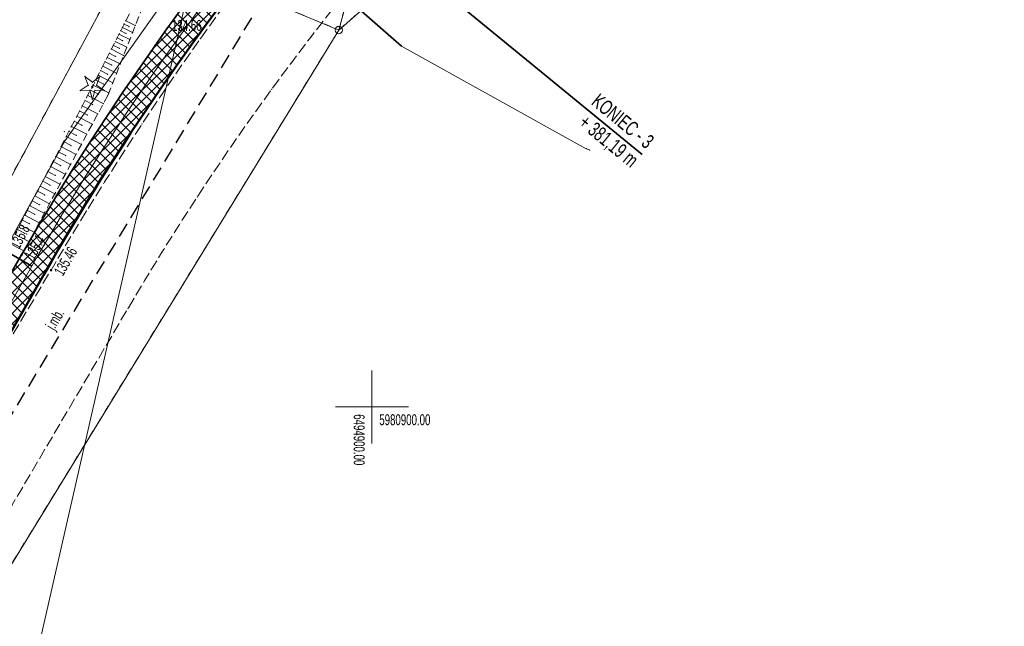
# Model space of a CAD drawing. Extents: x 6456700 to 6518119, y 5963420 to 5980059.
# Tile 76 of 256: x 6512145 to 6512212, y 5964434 to 5964476. Entities that reach past the tile are written whole.
import ezdxf
from ezdxf.enums import TextEntityAlignment as Align

# ---------------------------------------------------------------- set-up
doc = ezdxf.new("R2010")
doc.units = 0
doc.header["$MEASUREMENT"] = 0
for name, pattern in [('L_0_03', [1, 0.5, -0.5]), ('L_0_04', [1.5, 1, -0.5]), ('L_0_52', [1, 0.75, -0.25]), ('L_0_5A', [0.75, 0.5, -0.25])]:
    doc.linetypes.add(name, pattern=pattern)
doc.layers.get('0').update_dxf_attribs({"color": 2, "linetype": 'CONTINUOUS', "lineweight": 5})
for name, color, linetype, lineweight in [('000_Inne__niezydentyfikowane_', 7, 'CONTINUOUS', 18), ('18mm Kreska ciągła', 7, 'CONTINUOUS', 18), ('202_punkt_graniczny', 7, 'CONTINUOUS', 18), ('218_kontur_uzytku_gruntowego', 96, 'L_0_03', 18), ('219_dzialka_ewidencyjna', 7, 'CONTINUOUS', 18), ('35mm Ciągła', 7, 'CONTINUOUS', 35), ('50mm Kreska ciągła', 7, 'CONTINUOUS', 50), ('9mm Kreska ciągła', 252, 'CONTINUOUS', 9), ('drzewo_iglaste', 7, 'CONTINUOUS', 18), ('jezdnia', 7, 'CONTINUOUS', 18), ('jezdnia_Atr17', 7, 'CONTINUOUS', 18), ('obudowa_ochronna_przewodu', 7, 'CONTINUOUS', 18), ('ogrodzenie_trwale', 7, 'CONTINUOUS', 18), ('pikieta_naturalna', 7, 'CONTINUOUS', 18), ('pikieta_naturalna_Atr2', 7, 'CONTINUOUS', 18), ('pikieta_sztuczna', 7, 'CONTINUOUS', 18), ('pikieta_sztuczna_Atr2', 7, 'CONTINUOUS', 18), ('przewod_elektroenergetyczny_podziemny', 7, 'CONTINUOUS', 18), ('przewod_elektroenergetyczny_sredniego_napiecia', 7, 'CONTINUOUS', 18), ('przewod_kanalizacyjny', 7, 'CONTINUOUS', 18), ('rzedna_Atr3', 7, 'CONTINUOUS', 18), ('siatka_krzyrzy', 7, 'CONTINUOUS', 18), ('skarpa_nieumocniona', 7, 'CONTINUOUS', 18), ('Zakres', 7, 'CONTINUOUS', 18)]:
    doc.layers.add(name, color=color, linetype=linetype, lineweight=lineweight)
doc.styles.get("Standard").update_dxf_attribs({"font": 'txt', "width": 0.75})
doc.styles.add('Znaczniki', font='GOTHIC.TTF', dxfattribs={"width": 0.7})

# ---------------------------------------------------------------- blocks, each defined once
blk = doc.blocks.new('mdcp_nowa')
at = {"layer": 'drzewo_iglaste', "linetype": 'Continuous', "lineweight": 18}
blk.add_hatch(color=94, dxfattribs=at).paths.add_polyline_path([(6494880.86, 5980921.88, 1), (6494880.86, 5980921.98, 1)])
at = {"layer": 'pikieta_naturalna', "linetype": 'Continuous', "lineweight": 18}
blk.add_hatch(color=18, dxfattribs=at).paths.add_polyline_path([(6494876.04, 5980910.385, 1), (6494876.04, 5980910.475, 1)])
at = {"layer": 'pikieta_sztuczna', "linetype": 'Continuous', "lineweight": 18}
blk.add_hatch(color=18, dxfattribs=at).paths.add_polyline_path([(6494878.03, 5980909.325, 1), (6494878.03, 5980909.415, 1)])
at = {"layer": '000_Inne__niezydentyfikowane_', "linetype": 'Continuous', "lineweight": 18, "flags": 128}
for points in [[(6494883.15, 5980926.45), (6494883.8, 5980926.12)], [(6494882.8, 5980925.76), (6494883.16, 5980925.58)], [(6494882.92, 5980925.99), (6494883.61, 5980925.64)], [(6494883.03, 5980926.22), (6494883.37, 5980926.04)], [(6494882.43, 5980925.02), (6494883.21, 5980924.63)], [(6494882.56, 5980925.28), (6494882.94, 5980925.08)], [(6494882.68, 5980925.52), (6494883.42, 5980925.15)], [(6494882.16, 5980924.5), (6494883, 5980924.07)], [(6494882.3, 5980924.76), (6494882.7, 5980924.56)], [(6494881.73, 5980923.64), (6494882.19, 5980923.41)], [(6494881.88, 5980923.94), (6494882.77, 5980923.49)], [(6494882.02, 5980924.22), (6494882.45, 5980924)], [(6494881.42, 5980923.03), (6494881.9, 5980922.78)], [(6494881.58, 5980923.34), (6494882.52, 5980922.86)], [(6494881.09, 5980922.38), (6494881.6, 5980922.12)], [(6494881.26, 5980922.71), (6494882.26, 5980922.2)], [(6494880.73, 5980921.69), (6494881.27, 5980921.41)], [(6494880.91, 5980922.04), (6494881.98, 5980921.5)], [(6494880.36, 5980920.98), (6494880.89, 5980920.7)], [(6494880.55, 5980921.33), (6494881.61, 5980920.77)], [(6494879.99, 5980920.27), (6494880.52, 5980919.99)], [(6494880.17, 5980920.62), (6494881.23, 5980920.07)], [(6494879.62, 5980919.56), (6494880.14, 5980919.29)], [(6494879.8, 5980919.92), (6494880.86, 5980919.36)], [(6494879.25, 5980918.87), (6494879.77, 5980918.59)], [(6494879.43, 5980919.21), (6494880.48, 5980918.67)], [(6494879.07, 5980918.52), (6494880.11, 5980917.97)], [(6494878.71, 5980917.83), (6494879.74, 5980917.29)], [(6494878.89, 5980918.17), (6494879.4, 5980917.9)], [(6494878.35, 5980917.14), (6494879.37, 5980916.6)], [(6494878.53, 5980917.48), (6494879.04, 5980917.21)], [(6494877.99, 5980916.46), (6494879, 5980915.93)], [(6494878.17, 5980916.8), (6494878.68, 5980916.53)], [(6494877.63, 5980915.78), (6494878.64, 5980915.25)], [(6494877.81, 5980916.12), (6494878.32, 5980915.86)], [(6494877.28, 5980915.11), (6494878.28, 5980914.59)], [(6494877.46, 5980915.45), (6494877.96, 5980915.18)], [(6494876.93, 5980914.45), (6494877.92, 5980913.92)], [(6494877.1, 5980914.78), (6494877.6, 5980914.52)], [(6494876.58, 5980913.78), (6494877.57, 5980913.27)], [(6494876.76, 5980914.11), (6494877.25, 5980913.85)], [(6494876.07, 5980912.8), (6494876.55, 5980912.54)], [(6494876.24, 5980913.13), (6494877.22, 5980912.61)], [(6494876.41, 5980913.45), (6494876.9, 5980913.2)], [(6494875.73, 5980912.15), (6494876.21, 5980911.9)], [(6494875.9, 5980912.47), (6494876.87, 5980911.96)], [(6494875.56, 5980911.83), (6494876.52, 5980911.32)], [(6494875.22, 5980911.19), (6494876.18, 5980910.68)]]:
    blk.add_lwpolyline(points, dxfattribs=at)
at = {"layer": '000_Inne__niezydentyfikowane_'}
for p in [(6494883.15, 5980926.45), (6494882.8, 5980925.76), (6494882.92, 5980925.99), (6494883.03, 5980926.22), (6494883.37, 5980926.04), (6494883.61, 5980925.64), (6494883.8, 5980926.12), (6494882.43, 5980925.02), (6494882.56, 5980925.28), (6494882.68, 5980925.52), (6494882.94, 5980925.08), (6494883.16, 5980925.58), (6494883.42, 5980925.15), (6494882.16, 5980924.5), (6494882.3, 5980924.76), (6494882.7, 5980924.56), (6494883.21, 5980924.63), (6494881.73, 5980923.64), (6494881.88, 5980923.94), (6494882.02, 5980924.22), (6494882.45, 5980924), (6494883, 5980924.07), (6494881.42, 5980923.03), (6494881.58, 5980923.34), (6494882.19, 5980923.41), (6494882.77, 5980923.49), (6494881.09, 5980922.38), (6494881.26, 5980922.71), (6494881.9, 5980922.78), (6494882.52, 5980922.86), (6494880.73, 5980921.69), (6494880.91, 5980922.04), (6494881.6, 5980922.12), (6494882.26, 5980922.2), (6494880.36, 5980920.98), (6494880.55, 5980921.33), (6494881.27, 5980921.41), (6494881.98, 5980921.5), (6494879.99, 5980920.27), (6494880.17, 5980920.62), (6494880.89, 5980920.7), (6494881.61, 5980920.77), (6494879.62, 5980919.56), (6494879.8, 5980919.92), (6494880.52, 5980919.99), (6494881.23, 5980920.07), (6494879.25, 5980918.87), (6494879.43, 5980919.21), (6494880.14, 5980919.29), (6494880.86, 5980919.36), (6494879.07, 5980918.52), (6494879.77, 5980918.59), (6494880.48, 5980918.67), (6494878.71, 5980917.83), (6494878.89, 5980918.17), (6494879.4, 5980917.9), (6494880.11, 5980917.97), (6494878.35, 5980917.14), (6494878.53, 5980917.48), (6494879.04, 5980917.21), (6494879.74, 5980917.29), (6494877.99, 5980916.46), (6494878.17, 5980916.8), (6494878.68, 5980916.53), (6494879.37, 5980916.6), (6494877.63, 5980915.78), (6494877.81, 5980916.12), (6494878.32, 5980915.86), (6494879, 5980915.93), (6494877.28, 5980915.11), (6494877.46, 5980915.45), (6494877.96, 5980915.18), (6494878.64, 5980915.25), (6494876.93, 5980914.45), (6494877.1, 5980914.78), (6494877.6, 5980914.52), (6494878.28, 5980914.59), (6494876.58, 5980913.78), (6494876.76, 5980914.11), (6494877.25, 5980913.85), (6494877.92, 5980913.92), (6494876.07, 5980912.8), (6494876.24, 5980913.13), (6494876.41, 5980913.45), (6494876.9, 5980913.2), (6494877.57, 5980913.27), (6494875.9, 5980912.47), (6494876.55, 5980912.54), (6494877.22, 5980912.61), (6494876.21, 5980911.9), (6494876.87, 5980911.96), (6494876.52, 5980911.32), (6494876.18, 5980910.68)]:
    blk.add_point(p, dxfattribs=at)
at = {"layer": '202_punkt_graniczny', "color": 7, "linetype": 'Continuous', "lineweight": 18}
blk.add_circle((6494897.73, 5980925.81), 0.25, dxfattribs=at)
at = {"layer": '202_punkt_graniczny'}
blk.add_point((6494897.73, 5980925.81), dxfattribs=at)
at = {"layer": '218_kontur_uzytku_gruntowego', "lineweight": 18, "flags": 128}
for points in [[(6494897.73, 5980925.81), (6494932.558, 5980956.378)], [(6494897.73, 5980925.81), (6494904.26, 5980949.94)], [(6494883.82, 5980931.62), (6494832.03, 5980835.2)], [(6494883.82, 5980931.62), (6494897.73, 5980925.81)], [(6494868.62, 5980878.3), (6494897.73, 5980925.81)]]:
    blk.add_lwpolyline(points, dxfattribs=at)
at = {"layer": '218_kontur_uzytku_gruntowego'}
blk.add_point((6494897.73, 5980925.81), dxfattribs=at)
blk.add_point((6494897.73, 5980925.81), dxfattribs=at)
blk.add_point((6494897.73, 5980925.81), dxfattribs=at)
blk.add_point((6494897.73, 5980925.81), dxfattribs=at)
blk.add_point((6494897.73, 5980925.81), dxfattribs=at)
blk.add_point((6494897.73, 5980925.81), dxfattribs=at)
at = {"layer": '219_dzialka_ewidencyjna', "color": 3, "linetype": 'Continuous', "lineweight": 18, "flags": 128}
for points in [[(6494897.73, 5980925.81), (6494932.558, 5980956.378)], [(6494897.73, 5980925.81), (6494904.26, 5980949.94)], [(6494832.03, 5980835.2), (6494883.82, 5980931.62)], [(6494897.73, 5980925.81), (6494883.82, 5980931.62)], [(6494897.73, 5980925.81), (6494868.62, 5980878.3)]]:
    blk.add_lwpolyline(points, dxfattribs=at)
at = {"layer": '219_dzialka_ewidencyjna', "color": 3}
blk.add_point((6494897.73, 5980925.81), dxfattribs=at)
blk.add_point((6494897.73, 5980925.81), dxfattribs=at)
blk.add_point((6494897.73, 5980925.81), dxfattribs=at)
blk.add_point((6494897.73, 5980925.81), dxfattribs=at)
at = {"layer": 'drzewo_iglaste', "color": 94, "linetype": 'Continuous', "lineweight": 13, "flags": 128}
for points in [[(6494880.577, 5980922.023), (6494880.348, 5980922.636)], [(6494880.348, 5980922.636), (6494880.86, 5980922.229)], [(6494880.86, 5980922.229), (6494881.372, 5980922.636)], [(6494881.372, 5980922.636), (6494881.143, 5980922.023)], [(6494880.032, 5980921.662), (6494880.577, 5980922.023)], [(6494880.685, 5980921.69), (6494880.032, 5980921.662)], [(6494880.86, 5980921.06), (6494880.685, 5980921.69)], [(6494881.035, 5980921.69), (6494880.86, 5980921.06)], [(6494881.688, 5980921.662), (6494881.035, 5980921.69)], [(6494881.143, 5980922.023), (6494881.688, 5980921.662)]]:
    blk.add_lwpolyline(points, dxfattribs=at)
at = {"layer": 'drzewo_iglaste', "color": 94, "linetype": 'Continuous', "lineweight": 18}
blk.add_circle((6494880.86, 5980921.93), 0.05, dxfattribs=at)
at = {"layer": 'drzewo_iglaste'}
for p in [(6494880.348, 5980922.636), (6494880.348, 5980922.636), (6494880.86, 5980922.229), (6494880.86, 5980922.229), (6494881.372, 5980922.636), (6494881.372, 5980922.636), (6494880.032, 5980921.662), (6494880.032, 5980921.662), (6494880.577, 5980922.023), (6494880.577, 5980922.023), (6494880.685, 5980921.69), (6494880.685, 5980921.69), (6494880.86, 5980921.93), (6494881.035, 5980921.69), (6494881.035, 5980921.69), (6494881.143, 5980922.023), (6494881.143, 5980922.023), (6494881.688, 5980921.662), (6494881.688, 5980921.662), (6494880.86, 5980921.06), (6494880.86, 5980921.06)]:
    blk.add_point(p, dxfattribs=at)
at = {"layer": 'jezdnia', "color": 7, "linetype": 'L_0_52', "lineweight": 18, "flags": 128}
blk.add_lwpolyline([(6494800.98, 5980766.05), (6494800.28, 5980765.21), (6494799.58, 5980764.38), (6494798.86, 5980763.57), (6494798.14, 5980762.76), (6494797.4, 5980761.96), (6494796.65, 5980761.17), (6494795.56, 5980759.97), (6494794.45, 5980758.8), (6494793.3, 5980757.65), (6494792.14, 5980756.53), (6494790.94, 5980755.44), (6494789.72, 5980754.37), (6494788.47, 5980753.34), (6494787.2, 5980752.33), (6494785.91, 5980751.36), (6494784.6, 5980750.41), (6494783.26, 5980749.5), (6494781.9, 5980748.62), (6494780.52, 5980747.77), (6494779.49, 5980747.15), (6494778.44, 5980746.54), (6494777.4, 5980745.94), (6494776.34, 5980745.36), (6494775.28, 5980744.78), (6494774.21, 5980744.23), (6494773.13, 5980743.68), (6494772.05, 5980743.15), (6494770.96, 5980742.63), (6494769.86, 5980742.12), (6494768.76, 5980741.63), (6494767.65, 5980741.15), (6494766.54, 5980740.68), (6494754.8, 5980736.16), (6494735.09, 5980729.04), (6494724.78, 5980724.36), (6494723.57, 5980723.74), (6494722.37, 5980723.09), (6494721.19, 5980722.42), (6494720.02, 5980721.72), (6494718.86, 5980721.01), (6494717.72, 5980720.27), (6494716.59, 5980719.51), (6494715.47, 5980718.73), (6494714.37, 5980717.93), (6494713.29, 5980717.1), (6494712.22, 5980716.26), (6494711.16, 5980715.4), (6494710.13, 5980714.51), (6494709.11, 5980713.61), (6494707.48, 5980712.2), (6494705.88, 5980710.76), (6494704.3, 5980709.3), (6494702.75, 5980707.8), (6494701.22, 5980706.28), (6494699.72, 5980704.74), (6494698.24, 5980703.17), (6494696.79, 5980701.57), (6494695.37, 5980699.95), (6494693.98, 5980698.31), (6494692.61, 5980696.64), (6494691.28, 5980694.95), (6494689.97, 5980693.24), (6494678.42, 5980678.9), (6494663.6, 5980660.49), (6494656.62, 5980651.14), (6494655.4, 5980649.55), (6494654.2, 5980647.93), (6494653.04, 5980646.3), (6494651.91, 5980644.64), (6494650.81, 5980642.95), (6494649.75, 5980641.25), (6494648.71, 5980639.53), (6494647.72, 5980637.79), (6494646.75, 5980636.02), (6494645.82, 5980634.24), (6494644.93, 5980632.44), (6494644.07, 5980630.63), (6494643.25, 5980628.8), (6494642.46, 5980626.95), (6494642.09, 5980625.98), (6494641.74, 5980625), (6494641.4, 5980624.01), (6494641.09, 5980623.02), (6494640.79, 5980622.02), (6494640.5, 5980621.01), (6494640.24, 5980620.01), (6494639.99, 5980618.99), (6494639.76, 5980617.98), (6494639.55, 5980616.96), (6494639.36, 5980615.93), (6494639.19, 5980614.9), (6494639.03, 5980613.87), (6494638.89, 5980612.84), (6494638.61, 5980611.3), (6494638.37, 5980609.75), (6494638.16, 5980608.19), (6494638, 5980606.63), (6494637.87, 5980605.07), (6494637.78, 5980603.5), (6494637.73, 5980601.93), (6494637.72, 5980600.36), (6494637.727, 5980600.016), (6494630.507, 5980602.343), (6494630.51, 5980602.97), (6494630.54, 5980604.31), (6494630.59, 5980605.65), (6494630.67, 5980606.99), (6494630.77, 5980608.32), (6494630.9, 5980609.66), (6494631.05, 5980610.99), (6494631.23, 5980612.32), (6494631.43, 5980613.64), (6494631.66, 5980614.96), (6494631.91, 5980616.28), (6494632.19, 5980617.59), (6494632.49, 5980618.9), (6494632.82, 5980620.2), (6494633.17, 5980621.49), (6494633.52, 5980622.8), (6494633.9, 5980624.09), (6494634.3, 5980625.39), (6494634.72, 5980626.67), (6494635.16, 5980627.95), (6494635.63, 5980629.21), (6494636.12, 5980630.47), (6494636.63, 5980631.72), (6494637.17, 5980632.96), (6494637.73, 5980634.19), (6494638.31, 5980635.41), (6494638.91, 5980636.62), (6494639.53, 5980637.82), (6494640.18, 5980639.01), (6494651.91, 5980654.89), (6494659.39, 5980664.48), (6494673.45, 5980682.25), (6494686.07, 5980698.81), (6494697.34, 5980711.93), (6494704.77, 5980718.76), (6494705.95, 5980719.62), (6494707.13, 5980720.47), (6494708.32, 5980721.31), (6494709.52, 5980722.13), (6494710.73, 5980722.95), (6494711.95, 5980723.75), (6494713.17, 5980724.54), (6494714.41, 5980725.31), (6494715.65, 5980726.08), (6494716.89, 5980726.83), (6494718.15, 5980727.57), (6494719.41, 5980728.3), (6494720.68, 5980729.01), (6494721.96, 5980729.71), (6494733.02, 5980734.84), (6494752.65, 5980741.77), (6494764.04, 5980746.21), (6494765.1, 5980746.65), (6494766.15, 5980747.09), (6494767.2, 5980747.55), (6494768.24, 5980748.02), (6494769.28, 5980748.5), (6494770.32, 5980748.99), (6494771.34, 5980749.49), (6494772.37, 5980750.01), (6494773.38, 5980750.53), (6494774.39, 5980751.07), (6494775.4, 5980751.61), (6494776.4, 5980752.17), (6494777.39, 5980752.74), (6494778.56, 5980753.48), (6494779.71, 5980754.25), (6494780.85, 5980755.04), (6494781.97, 5980755.85), (6494783.08, 5980756.68), (6494784.17, 5980757.53), (6494785.24, 5980758.41), (6494786.3, 5980759.3), (6494787.34, 5980760.22), (6494788.36, 5980761.15), (6494789.36, 5980762.11), (6494790.34, 5980763.08), (6494791.31, 5980764.08), (6494792.25, 5980765.09), (6494796.57, 5980770.19), (6494801.12, 5980776.47), (6494807.76, 5980786.96), (6494824.2, 5980815.58), (6494837.02, 5980838.19), (6494852.07, 5980864.69), (6494865.45, 5980888.16), (6494878.03, 5980909.37), (6494879.23, 5980911.4), (6494880.45, 5980913.41), (6494881.7, 5980915.41), (6494882.97, 5980917.4), (6494884.25, 5980919.37), (6494885.56, 5980921.33), (6494886.89, 5980923.28), (6494888.25, 5980925.21), (6494889.62, 5980927.12), (6494891.01, 5980929.02), (6494892.43, 5980930.91), (6494893.86, 5980932.78), (6494895.32, 5980934.63), (6494896.79, 5980936.47), (6494904.42, 5980944.79), (6494917.35, 5980957.18), (6494930.46, 5980968.66), (6494934.059, 5980971.777), (6494933.221, 5980963.181), (6494926.63, 5980957.35), (6494921.6, 5980952.87), (6494901.47, 5980932.34), (6494900.03, 5980930.62), (6494898.61, 5980928.88), (6494897.21, 5980927.13), (6494895.83, 5980925.35), (6494894.48, 5980923.57), (6494893.14, 5980921.76), (6494891.83, 5980919.94), (6494890.54, 5980918.1), (6494889.28, 5980916.25), (6494888.04, 5980914.38), (6494886.82, 5980912.49), (6494885.62, 5980910.59), (6494884.45, 5980908.68), (6494883.3, 5980906.75), (6494870.77, 5980885.48), (6494856.93, 5980861.45), (6494842.16, 5980835.5), (6494829.15, 5980812.43), (6494813, 5980783.94), (6494806.11, 5980773.06), (6494805.51, 5980772.15), (6494804.9, 5980771.26), (6494804.27, 5980770.37), (6494803.64, 5980769.49), (6494802.99, 5980768.61), (6494802.33, 5980767.75), (6494801.66, 5980766.89)], close=True, dxfattribs=at)
at = {"layer": 'jezdnia'}
for p in [(6494888.25, 5980925.21), (6494895.83, 5980925.35), (6494886.89, 5980923.28), (6494894.48, 5980923.57), (6494893.14, 5980921.76), (6494885.56, 5980921.33), (6494891.83, 5980919.94), (6494884.25, 5980919.37), (6494890.54, 5980918.1), (6494882.97, 5980917.4), (6494889.28, 5980916.25), (6494881.7, 5980915.41), (6494888.04, 5980914.38), (6494880.45, 5980913.41), (6494886.82, 5980912.49), (6494879.23, 5980911.4), (6494885.62, 5980910.59), (6494878.03, 5980909.37), (6494884.45, 5980908.68), (6494883.3, 5980906.75)]:
    blk.add_point(p, dxfattribs=at)
at = {"layer": 'obudowa_ochronna_przewodu', "color": 7, "linetype": 'Continuous', "lineweight": 35, "flags": 128}
blk.add_lwpolyline([(6494902.02, 5980924.7), (6494891.12, 5980934.26)], dxfattribs=at)
at = {"layer": 'obudowa_ochronna_przewodu'}
blk.add_point((6494902.02, 5980924.7), dxfattribs=at)
at = {"layer": 'ogrodzenie_trwale'}
blk.add_point((6494878.94, 5980918.85), dxfattribs=at)
at = {"layer": 'pikieta_naturalna', "color": 7, "linetype": 'Continuous', "lineweight": 18}
blk.add_circle((6494876.04, 5980910.43), 0.045, dxfattribs=at)
at = {"layer": 'pikieta_naturalna'}
blk.add_point((6494876.04, 5980910.43), dxfattribs=at)
at = {"layer": 'pikieta_sztuczna', "color": 7, "linetype": 'Continuous', "lineweight": 18}
blk.add_circle((6494878.03, 5980909.37), 0.045, dxfattribs=at)
at = {"layer": 'pikieta_sztuczna'}
blk.add_point((6494878.03, 5980909.37), dxfattribs=at)
at = {"layer": 'przewod_elektroenergetyczny_podziemny', "color": 1, "linetype": 'Continuous', "lineweight": 18, "flags": 128}
blk.add_lwpolyline([(6494889.74, 5980935.47), (6494902.02, 5980924.7), (6494914.67, 5980917.68), (6494914.9, 5980917.6)], dxfattribs=at)
at = {"layer": 'przewod_elektroenergetyczny_podziemny'}
for p in [(6494902.02, 5980924.7), (6494914.67, 5980917.68), (6494914.9, 5980917.6)]:
    blk.add_point(p, dxfattribs=at)
at = {"layer": 'przewod_elektroenergetyczny_sredniego_napiecia', "color": 1, "linetype": 'Continuous', "lineweight": 18, "flags": 128}
blk.add_lwpolyline([(6494889.17, 5980936.24), (6494871.24, 5980857.59)], dxfattribs=at)
at = {"layer": 'przewod_kanalizacyjny', "color": 34, "linetype": 'Continuous', "lineweight": 18, "flags": 128}
blk.add_lwpolyline([(6494886.11, 5980928.32), (6494878.99, 5980918.25), (6494864.18, 5980891.34)], dxfattribs=at)
at = {"layer": 'przewod_kanalizacyjny'}
blk.add_point((6494878.99, 5980918.25), dxfattribs=at)
at = {"layer": 'siatka_krzyrzy', "linetype": 'Continuous', "lineweight": 18, "flags": 128}
for points in [[(6494900, 5980897.5), (6494900, 5980902.5)], [(6494897.5, 5980900), (6494902.5, 5980900)]]:
    blk.add_lwpolyline(points, dxfattribs=at)
at = {"layer": 'skarpa_nieumocniona', "color": 7, "linetype": 'L_0_5A', "lineweight": 18, "flags": 128}
blk.add_lwpolyline([(6494881.91, 5980921.32), (6494876.04, 5980910.43), (6494863.64, 5980889), (6494850.77, 5980865.46), (6494835.42, 5980839.24), (6494822.4, 5980816.66), (6494814.44, 5980802.24), (6494812.98, 5980803.24), (6494820.83, 5980817.72), (6494833.94, 5980840.09), (6494839.46, 5980849.74), (6494849.65, 5980866.32), (6494862.85, 5980889.52), (6494875.09, 5980910.94), (6494880.86, 5980921.93), (6494886.69, 5980933.43)], close=True, dxfattribs=at)
at = {"layer": 'skarpa_nieumocniona'}
for p in [(6494880.86, 5980921.93), (6494880.86, 5980921.93), (6494881.91, 5980921.32), (6494881.91, 5980921.32), (6494876.04, 5980910.43), (6494876.04, 5980910.43)]:
    blk.add_point(p, dxfattribs=at)
at = {"layer": 'Zakres', "linetype": 'L_0_04', "lineweight": 25, "flags": 128}
blk.add_lwpolyline([(6495113.77, 5985050.22), (6495121.12, 5984877.07), (6495125.76, 5984757.87), (6495129.89, 5984649.81), (6495141.08, 5984611.3), (6495145.77, 5984544.53), (6495147.36, 5984487.27), (6495157.22, 5984392.07), (6495162.95, 5984387.45), (6495180.24, 5984384.16), (6495229.5, 5984386.61), (6495251.65, 5984373.41), (6495258.77, 5984357.12), (6495255.44, 5984330.44), (6495250.77, 5984304.39), (6495252.21, 5984282.78), (6495255.46, 5984256.45), (6495254.94, 5984238.25), (6495266.4, 5984211), (6495277.24, 5984182.33), (6495294.2, 5984133.19), (6495300.94, 5984095.37), (6495313.24, 5984037.69), (6495317.44, 5983978.18), (6495300.35, 5983922.18), (6495282.35, 5983883.38), (6495266.21, 5983862.23), (6495242.03, 5983839.67), (6495211.11, 5983816.86), (6495158.26, 5983772.66), (6495130.6, 5983651.16), (6495116.31, 5983543.43), (6495129.51, 5983346.73), (6495134.58, 5983264.71), (6495139.64, 5983186.97), (6495193.25, 5983077.94), (6495199.2, 5983041.97), (6495206.23, 5983026), (6495208.96, 5983004.88), (6495202.27, 5982979.48), (6495202.42, 5982950.13), (6495209.35, 5982897.38), (6495215.97, 5982850.34), (6495228.6, 5982809.97), (6495226.85, 5982778.82), (6495225.04, 5982750.56), (6495220.26, 5982723.37), (6495226.54, 5982679.97), (6495206.06, 5982669.48), (6495192.68, 5982657.71), (6495184.57, 5982648.65), (6495174.78, 5982624.58), (6495164.23, 5982604.61), (6495150.7, 5982588.3), (6495137.69, 5982582.43), (6495118.26, 5982573.75), (6495100.35, 5982558.42), (6495090.36, 5982544.99), (6495075.87, 5982519.06), (6495060.83, 5982499.68), (6495049.41, 5982485.49), (6495035.07, 5982459.7), (6495006.7, 5982406.64), (6494980.89, 5982351.84), (6494944.35, 5982293.29), (6494925.72, 5982250.11), (6494905.2, 5982190.37), (6494898.43, 5982153.5), (6494879.51, 5982063.89), (6494864.14, 5981992.66), (6494816.93, 5981768.61), (6494777.79, 5981577.7), (6494739.84, 5981394.72), (6494718.65, 5981297.89), (6494716.45, 5981237.31), (6494738.62, 5981208.21), (6494776.48, 5981173.06), (6494817.16, 5981137.44), (6494847.63, 5981109.8), (6494877.39, 5981077.08), (6494912.75, 5981030.55), (6494916.06, 5981014.71), (6494903.86, 5980957.01), (6494916.13, 5980953.51), (6494892.32, 5980927.59), (6494850.7, 5980858.8), (6494806.81, 5980779.89), (6494785.1, 5980753.49), (6494715.22, 5980723.29), (6494679.96, 5980686.78), (6494651.35, 5980651.29), (6494549.14, 5980683.24), (6494511.84, 5980659.66), (6494443.61, 5980630.33), (6494428.78, 5980598.6), (6494431.58, 5980579.46), (6494420.56, 5980549.76), (6494416.45, 5980528.2), (6494403.86, 5980507.16), (6494388.89, 5980482.96), (6494365.32, 5980407.99), (6494335.67, 5980315.15), (6494332.29, 5980297.41), (6494335.1, 5980278.18), (6494347.25, 5980254.84), (6494336.79, 5980250.09), (6494300.04, 5980271.34), (6494320.8, 5980301.43), (6494336.81, 5980349.17), (6494344.85, 5980380.92), (6494360.85, 5980437.13), (6494374.18, 5980476.38), (6494386.14, 5980498.84), (6494403.02, 5980528.52), (6494411.33, 5980563.19), (6494420.84, 5980586.25), (6494420.25, 5980601.11), (6494434.95, 5980635.94), (6494446.75, 5980644.99), (6494465.77, 5980647.27), (6494513.02, 5980669.46), (6494507.85, 5980679.68), (6494547.89, 5980705.83), (6494570.06, 5980691.34), (6494636.17, 5980669.05), (6494706.14, 5980756.86), (6494742.78, 5980772.58), (6494798.53, 5980814.27), (6494826.12, 5980867.97), (6494849.57, 5980908.6), (6494845.35, 5980942.01), (6494853.94, 5980970.83), (6494891.08, 5980960.54), (6494890.11, 5980965.73), (6494903.94, 5981025.69), (6494869.98, 5981070.3), (6494770.97, 5981160.58), (6494728.18, 5981200.64), (6494706.13, 5981229.56), (6494707.94, 5981299.75), (6494728.84, 5981398.1), (6494767.06, 5981580.19), (6494806.17, 5981770.55), (6494854.36, 5981994.76), (6494869.73, 5982065.97), (6494888.61, 5982155.44), (6494891.67, 5982173.95), (6494895.82, 5982197.45), (6494916.38, 5982253.72), (6494935.47, 5982297.95), (6494954.97, 5982331.67), (6494972.09, 5982356.64), (6494997.76, 5982411.14), (6495026.29, 5982464.48), (6495041.09, 5982491.09), (6495052.99, 5982505.88), (6495067.51, 5982524.6), (6495081.94, 5982550.43), (6495092.99, 5982565.28), (6495112.86, 5982582.29), (6495133.59, 5982591.55), (6495144.48, 5982596.46), (6495155.87, 5982610.19), (6495165.7, 5982628.8), (6495175.96, 5982654.03), (6495185.62, 5982664.83), (6495200.4, 5982677.82), (6495212.49, 5982688.04), (6495209.64, 5982723.43), (6495215.22, 5982750.57), (6495216.87, 5982779.54), (6495218.31, 5982809.31), (6495206.86, 5982847.92), (6495199.44, 5982894.74), (6495192.11, 5982948.71), (6495190.16, 5982979.24), (6495183.47, 5983075.16), (6495129.79, 5983184.34), (6495124.6, 5983264.07), (6495119.53, 5983346.09), (6495106.27, 5983543.75), (6495120.74, 5983652.9), (6495148.75, 5983779.42), (6495204.15, 5983826.04), (6495273.41, 5983889.36), (6495288.53, 5983927.42), (6495300.83, 5983964.69), (6495303.91, 5983980.14), (6495301.32, 5984039.55), (6495291.1, 5984093.63), (6495284.5, 5984130.67), (6495267.84, 5984178.93), (6495257.12, 5984207.3), (6495244.96, 5984236.19), (6495244.79, 5984255.42), (6495242.25, 5984281.97), (6495240.71, 5984304.95), (6495245.55, 5984331.94), (6495248.51, 5984355.64), (6495243.77, 5984366.47), (6495226.98, 5984376.47), (6495179.54, 5984374.12), (6495158.61, 5984378.09), (6495147.7, 5984386.91), (6495137.38, 5984486.61), (6495135.78, 5984544.04), (6495131.18, 5984609.54), (6495119.95, 5984648.2), (6495115.76, 5984757.49), (6495111.12, 5984876.67), (6495103.73, 5985050.93), (6495109.36, 5985081.73), (6495120.41, 5985085.88)], close=True, dxfattribs=at)
at = {"layer": 'jezdnia_Atr17', "color": 7, "lineweight": 15, "width": 0.66}
blk.add_text('j.mb.', height=0.75, rotation=59.3, dxfattribs=at).set_placement((6494877.605, 5980905.583), align=Align.TOP_LEFT)
at = {"layer": 'pikieta_naturalna_Atr2', "color": 7, "lineweight": 15, "width": 0.66}
for s, rotation, p in [('135.8', 62.8, (6494875.18, 5980911.1)), ('135.4', 61.5, (6494876.2, 5980910.37))]:
    blk.add_text(s, height=0.75, rotation=rotation, dxfattribs=at).set_placement(p, align=Align.TOP_LEFT)
at = {"layer": 'pikieta_sztuczna_Atr2', "color": 7, "lineweight": 15, "width": 0.66}
blk.add_text('135.46', height=0.75, rotation=59.8, dxfattribs=at).set_placement((6494878.19, 5980909.29), align=Align.TOP_LEFT)
at = {"layer": 'rzedna_Atr3', "color": 34, "lineweight": 15, "width": 0.66}
blk.add_text('134.66', height=0.75, dxfattribs=at).set_placement((6494886.31, 5980926.502), align=Align.TOP_LEFT)
at = {"layer": 'siatka_krzyrzy', "lineweight": 15, "width": 0.66}
blk.add_text('6494900.00', height=0.75, rotation=270, dxfattribs=at).set_placement((6494899.5, 5980899.5), align=Align.TOP_LEFT)
blk.add_text('5980900.00', height=0.75, dxfattribs=at).set_placement((6494900.5, 5980899.5), align=Align.TOP_LEFT)

msp = doc.modelspace()

# ---------------------------------------------------------------- block references
at = {"linetype": 'ByBlock'}
msp.add_blockref('mdcp_nowa', (17268.786, -16450.998), dxfattribs=at)

# ---------------------------------------------------------------- next in the draw order: hatches: boundary and pattern name
at = {"layer": '9mm Kreska ciągła'}
h = msp.add_hatch(dxfattribs=at)
h.set_pattern_fill('ANSI37', color=256, scale=4)
h.set_pattern_definition([(45, (6511919.29713, 5964205.80313), (-0.3535534, 0.3535534), []), (135, (6511919.29713, 5964205.80313), (-0.3535534, -0.3535534), [])])
edge = h.paths.add_edge_path()
edge.add_arc((6512161.116, 5964484.823), 3, 319.19731, 391.43138, ccw=False)
edge.add_arc((6512302.768, 5964368.68), 180.179, 140.67516, 150.2278)
edge.add_line((6512146.371, 5964458.149), (6512072.706, 5964329.641))
edge.add_arc((6511998.482, 5964375.659), 87.332, 292.18388, 328.20144, ccw=False)
edge.add_line((6512031.457, 5964294.792), (6512001.751, 5964283.857))
edge.add_arc((6512036.294, 5964190.013), 100, 110.20793, 142.70539)
edge.add_line((6511956.741, 5964250.604), (6511951.132, 5964243.24))
edge.add_line((6511951.132, 5964243.24), (6511943.519, 5964233.244))
edge.add_line((6511943.519, 5964233.244), (6511923.471, 5964207.866))
edge.add_arc((6511919.53, 5964210.598), 4.795, 267.2117, 325.26625, ccw=False)
edge.add_line((6511919.297, 5964205.809), (6511941.938, 5964234.47))
edge.add_line((6511941.938, 5964234.47), (6511949.542, 5964244.453))
edge.add_line((6511949.542, 5964244.453), (6511955.15, 5964251.816))
edge.add_arc((6512036.294, 5964190.013), 102, 470.20793, 502.70539, ccw=False)
edge.add_line((6512001.06, 5964285.734), (6512030.734, 5964296.657))
edge.add_arc((6511998.482, 5964375.659), 85.332, -67.79309, -31.82159)
edge.add_line((6512070.989, 5964330.666), (6512144.636, 5964459.143))
edge.add_arc((6512306.004, 5964366.643), 186, 499.92494, 510.17738, ccw=False)

# ---------------------------------------------------------------- next in the draw order: linework, layer by layer
at = {"layer": '18mm Kreska ciągła', "color": 4, "ltscale": 0.1}
msp.add_lwpolyline([(6512164.077, 5964485.309, 0.043996), (6512145.503, 5964458.646), (6512071.847, 5964330.153, -0.158361), (6512031.096, 5964295.724), (6512001.406, 5964284.796, 0.142755), (6511955.945, 5964251.21), (6511950.337, 5964243.847), (6511942.729, 5964233.857), (6511920.677, 5964205.942)], format="xyb", dxfattribs=at)
at = {"layer": '35mm Ciągła'}
for p, q in [((6512164.077, 5964485.309), (6512187.284, 5964466.297)), ((6512145.503, 5964458.646), (6512119.476, 5964473.566))]:
    msp.add_line(p, q, dxfattribs=at)
at = {"layer": '35mm Ciągła', "color": 6, "ltscale": 0.1}
msp.add_lwpolyline([(6512163.676, 5964486.388, 0.044765), (6512144.636, 5964459.143), (6512070.989, 5964330.666, -0.158257), (6512030.734, 5964296.657), (6512001.06, 5964285.734, 0.142755), (6511955.15, 5964251.816), (6511949.542, 5964244.453), (6511941.938, 5964234.47), (6511919.297, 5964205.809)], format="xyb", dxfattribs=at)
at = {"layer": '50mm Kreska ciągła', "color": 5, "ltscale": 0.1}
msp.add_lwpolyline([(6512163.387, 5964482.863, 0.041705), (6512146.371, 5964458.149), (6512072.706, 5964329.641, -0.158463), (6512031.457, 5964294.792), (6512001.751, 5964283.857, 0.142755), (6511956.741, 5964250.604), (6511951.132, 5964243.24), (6511943.519, 5964233.244), (6511923.101, 5964207.397)], format="xyb", dxfattribs=at)

# ---------------------------------------------------------------- next in the draw order: texts
at = {"layer": '18mm Kreska ciągła', "insert": (6512187.284, 5964466.297), "char_height": 1, "attachment_point": 6, "rotation": 320.67479, "style": 'Znaczniki'}
msp.add_mtext('KONIEC - 3\\P+ 381,19 m', dxfattribs=at)

doc.saveas('drawing.dxf')
